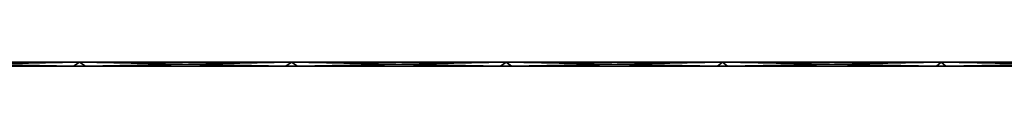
# Model space of a CAD drawing. Extents: x 0 to 1840, y 0 to 334.
# Tile 58 of 109: x 336.12 to 402.192, y 168.416 to 168.684. Entities that reach past the tile are written whole.
import ezdxf

# ---------------------------------------------------------------- set-up
doc = ezdxf.new("R2010")
doc.units = 0
doc.layers.get('0').update_dxf_attribs({"color": 13, "linetype": 'CONTINUOUS'})

# ---------------------------------------------------------------- blocks, each defined once
blk = doc.blocks.new('GROUP_8')
for p, q in [((160.453, 1747.397), (174.529, 1740.874)), ((174.529, 1740.874), (174.938, 1741.787, 0.268)), ((174.12, 1739.961, 0.268), (174.529, 1740.874)), ((174.529, 1740.874), (188.766, 1734.709)), ((188.766, 1734.709), (189.152, 1735.631, 0.268)), ((188.38, 1733.786, 0.268), (188.766, 1734.709)), ((188.766, 1734.709), (203.154, 1728.905)), ((203.154, 1728.905), (203.517, 1729.837, 0.268)), ((202.792, 1727.973, 0.268), (203.154, 1728.905)), ((203.154, 1728.905), (217.684, 1723.467)), ((217.684, 1723.467), (218.023, 1724.408, 0.268)), ((217.346, 1722.526, 0.268), (217.684, 1723.467)), ((217.684, 1723.467), (232.347, 1718.398)), ((232.347, 1718.398), (232.662, 1719.347, 0.268)), ((232.033, 1717.449, 0.268), (232.347, 1718.398)), ((232.347, 1718.398), (247.134, 1713.702))]:
    blk.add_line(p, q)
mesh = blk.add_polyface()
corners = [(160.875, 1748.304, 0.268), (174.529, 1740.874), (160.453, 1747.397), (174.938, 1741.787, 0.268)]
mesh.append_faces([[corners[k] for k in face] for face in [(0, 1, 2), (1, 0, 3)]], dxfattribs={"vtx0": -1})
mesh = blk.add_polyface()
corners = [(160.453, 1747.397), (174.12, 1739.961, 0.268), (160.031, 1746.49, 0.268), (174.529, 1740.874)]
mesh.append_faces([[corners[k] for k in face] for face in [(0, 1, 2), (1, 0, 3)]], dxfattribs={"vtx0": -1})
mesh = blk.add_polyface()
corners = [(174.938, 1741.787, 0.268), (188.766, 1734.709), (174.529, 1740.874), (189.152, 1735.631, 0.268)]
mesh.append_faces([[corners[k] for k in face] for face in [(0, 1, 2), (1, 0, 3)]], dxfattribs={"vtx0": -1})
mesh = blk.add_polyface()
corners = [(174.529, 1740.874), (188.38, 1733.786, 0.268), (174.12, 1739.961, 0.268), (188.766, 1734.709)]
mesh.append_faces([[corners[k] for k in face] for face in [(0, 1, 2), (1, 0, 3)]], dxfattribs={"vtx0": -1})
mesh = blk.add_polyface()
corners = [(189.152, 1735.631, 0.268), (203.154, 1728.905), (188.766, 1734.709), (203.517, 1729.837, 0.268)]
mesh.append_faces([[corners[k] for k in face] for face in [(0, 1, 2), (1, 0, 3)]], dxfattribs={"vtx0": -1})
mesh = blk.add_polyface()
corners = [(188.766, 1734.709), (202.792, 1727.973, 0.268), (188.38, 1733.786, 0.268), (203.154, 1728.905)]
mesh.append_faces([[corners[k] for k in face] for face in [(0, 1, 2), (1, 0, 3)]], dxfattribs={"vtx0": -1})
mesh = blk.add_polyface()
corners = [(203.517, 1729.837, 0.268), (217.684, 1723.467), (203.154, 1728.905), (218.023, 1724.408, 0.268)]
mesh.append_faces([[corners[k] for k in face] for face in [(0, 1, 2), (1, 0, 3)]], dxfattribs={"vtx0": -1})
mesh = blk.add_polyface()
corners = [(203.154, 1728.905), (217.346, 1722.526, 0.268), (202.792, 1727.973, 0.268), (217.684, 1723.467)]
mesh.append_faces([[corners[k] for k in face] for face in [(0, 1, 2), (1, 0, 3)]], dxfattribs={"vtx0": -1})
mesh = blk.add_polyface()
corners = [(218.023, 1724.408, 0.268), (232.347, 1718.398), (217.684, 1723.467), (232.662, 1719.347, 0.268)]
mesh.append_faces([[corners[k] for k in face] for face in [(0, 1, 2), (1, 0, 3)]], dxfattribs={"vtx0": -1})
mesh = blk.add_polyface()
corners = [(217.684, 1723.467), (232.033, 1717.449, 0.268), (217.346, 1722.526, 0.268), (232.347, 1718.398)]
mesh.append_faces([[corners[k] for k in face] for face in [(0, 1, 2), (1, 0, 3)]], dxfattribs={"vtx0": -1})
mesh = blk.add_polyface()
corners = [(232.662, 1719.347, 0.268), (247.134, 1713.702), (232.347, 1718.398), (247.435, 1714.655, 0.268)]
mesh.append_faces([[corners[k] for k in face] for face in [(0, 1, 2), (1, 0, 3)]], dxfattribs={"vtx0": -1})
mesh = blk.add_polyface()
corners = [(232.347, 1718.398), (246.833, 1712.748, 0.268), (232.033, 1717.449, 0.268), (247.134, 1713.702)]
mesh.append_faces([[corners[k] for k in face] for face in [(0, 1, 2), (1, 0, 3)]], dxfattribs={"vtx0": -1})
blk = doc.blocks.new('GROUP_29')
blk.add_blockref('GROUP_8', (165.602, 0.479, 165.612))

msp = doc.modelspace()

# ---------------------------------------------------------------- block references
at = {"extrusion": (0, -1, -4.996e-16)}
msp.add_blockref('GROUP_29', (0, 0, -334.295), dxfattribs=at)

doc.saveas('drawing.dxf')
